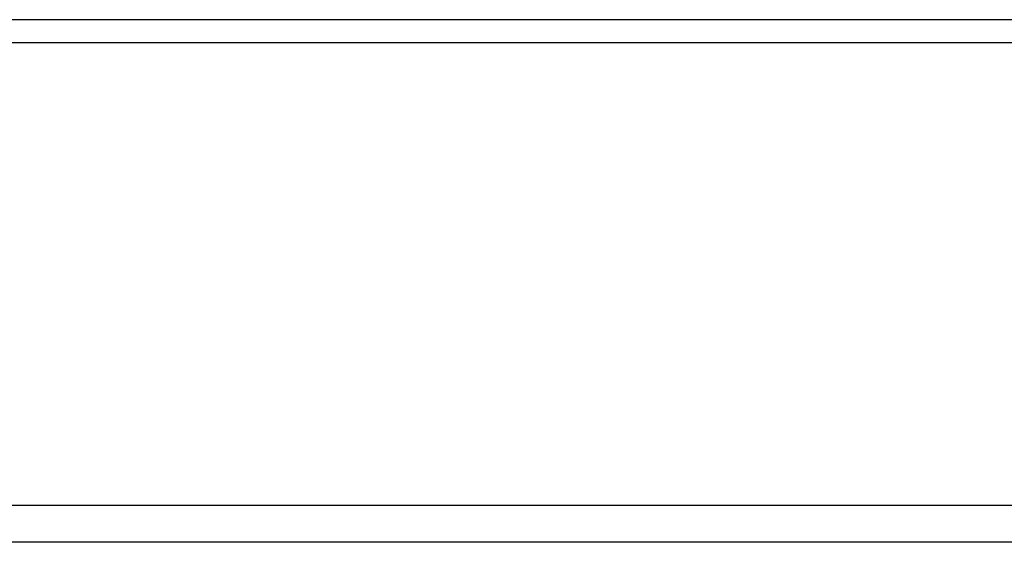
# Model space of a CAD drawing. Header units: millimetres. Extents: x 967 to 2466, y -778 to 1158.
# Tile 50 of 68: x 1839 to 1881, y 1096 to 1119. Entities that reach past the tile are written whole.
import ezdxf

# ---------------------------------------------------------------- set-up
doc = ezdxf.new("R2010")
doc.units = ezdxf.units.MM
doc.header["$LTSCALE"] = 30.734
doc.layers.get('0').update_dxf_attribs({"linetype": 'CONTINUOUS'})

msp = doc.modelspace()

# ---------------------------------------------------------------- linework, layer by layer
for p, q in [((1950.767, 1118.56), (1836.467, 1118.56)), ((1950.767, 1117.56), (1836.467, 1117.56)), ((1950.767, 1117.56), (1836.467, 1117.56)), ((1526.967, 1097.56), (1897.967, 1097.56)), ((1927.217, 1095.96), (1497.717, 1095.96))]:
    msp.add_line(p, q)

doc.saveas('drawing.dxf')
